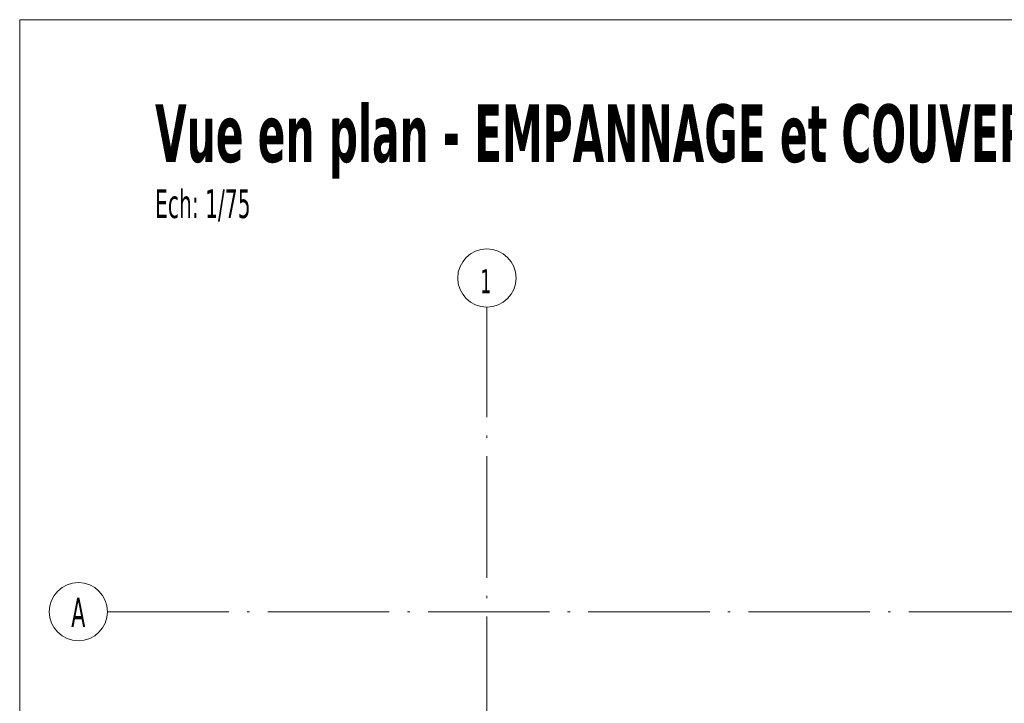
# Model space of a CAD drawing. Header units: millimetres. Extents: x 0 to 1517, y -116 to 725.
# Tile 125 of 256: x 955 to 1036, y 183 to 239. Entities that reach past the tile are written whole.
import ezdxf

# ---------------------------------------------------------------- set-up
doc = ezdxf.new("R2010")
doc.units = ezdxf.units.MM
doc.linetypes.add('CADWORK_5', pattern=[13.2, 10, -1.5, 0.2, -1.5])
doc.layers.add('Ech.1_75', color=7, linetype='Continuous')
doc.styles.add('tahoma-', font='txt', dxfattribs={"height": 1})
doc.styles.add('tahoma-b', font='txt', dxfattribs={"height": 1})

msp = doc.modelspace()

# ---------------------------------------------------------------- linework, layer by layer
at = {"layer": 'Ech.1_75', "color": 7, "linetype": 'Continuous', "lineweight": 5}
msp.add_lwpolyline([(1249.188, -108.036), (1249.188, 239.316), (954.549, 239.316), (954.549, -108.036), (1249.188, -108.036)], close=True, dxfattribs=at)

# ---------------------------------------------------------------- next in the draw order: texts
at = {"layer": 'Ech.1_75', "color": 7, "linetype": 'Continuous', "insert": (965.701, 232.349), "char_height": 5, "attachment_point": 1, "style": 'tahoma-b', "bg_fill": 3, "box_fill_scale": 1.15, "bg_fill_color": 256, "bg_fill_true_color": 13158600, "bg_fill_transparency": 33554687}
msp.add_mtext('\\A1;\\fTahoma|b1|i0;\\W0.600000;\\H4.755100;Vue en plan - EMPANNAGE et COUVERTURE', dxfattribs=at)

# ---------------------------------------------------------------- next in the draw order: wipeouts: each hides what was drawn before it
at = {"linetype": 'Continuous'}
for points in [[(993.031, 215.655), (993.046, 215.655), (993.061, 215.655), (993.076, 215.656), (993.091, 215.656), (993.106, 215.656), (993.121, 215.657), (993.137, 215.657), (993.152, 215.658), (993.167, 215.659), (993.182, 215.66), (993.197, 215.661), (993.212, 215.662), (993.227, 215.663), (993.242, 215.664), (993.257, 215.666), (993.272, 215.667), (993.287, 215.669), (993.302, 215.67), (993.317, 215.672), (993.332, 215.674), (993.347, 215.676), (993.362, 215.678), (993.377, 215.68), (993.392, 215.682), (993.406, 215.685), (993.421, 215.687), (993.436, 215.69), (993.451, 215.692), (993.466, 215.695), (993.481, 215.698), (993.496, 215.7), (993.51, 215.703), (993.525, 215.707), (993.54, 215.71), (993.555, 215.713), (993.569, 215.716), (993.584, 215.72), (993.599, 215.723), (993.613, 215.727), (993.628, 215.731), (993.642, 215.734), (993.657, 215.738), (993.672, 215.742), (993.686, 215.746), (993.701, 215.75), (993.715, 215.755), (993.73, 215.759), (993.744, 215.763), (993.758, 215.768), (993.773, 215.773), (993.787, 215.777), (993.801, 215.782), (993.816, 215.787), (993.83, 215.792), (993.844, 215.797), (993.858, 215.802), (993.872, 215.807), (993.886, 215.813), (993.9, 215.818), (993.915, 215.824), (993.929, 215.829), (993.943, 215.835), (993.956, 215.841), (993.97, 215.847), (993.984, 215.852), (993.998, 215.859), (994.012, 215.865), (994.026, 215.871), (994.039, 215.877), (994.053, 215.884), (994.067, 215.89), (994.08, 215.897), (994.094, 215.903), (994.107, 215.91), (994.121, 215.917), (994.134, 215.924), (994.147, 215.931), (994.161, 215.938), (994.174, 215.945), (994.187, 215.952), (994.2, 215.959), (994.214, 215.967), (994.227, 215.974), (994.24, 215.982), (994.253, 215.989), (994.266, 215.997), (994.279, 216.005), (994.291, 216.013), (994.304, 216.021), (994.317, 216.029), (994.33, 216.037), (994.342, 216.045), (994.355, 216.053), (994.368, 216.062), (994.38, 216.07), (994.392, 216.079), (994.405, 216.087), (994.417, 216.096), (994.429, 216.105), (994.442, 216.113), (994.454, 216.122), (994.466, 216.131), (994.478, 216.14), (994.49, 216.15), (994.502, 216.159), (994.514, 216.168), (994.526, 216.177), (994.537, 216.187), (994.549, 216.196), (994.561, 216.206), (994.572, 216.216), (994.584, 216.225), (994.595, 216.235), (994.607, 216.245), (994.618, 216.255), (994.629, 216.265), (994.641, 216.275), (994.652, 216.285), (994.663, 216.295), (994.674, 216.306), (994.685, 216.316), (994.696, 216.326), (994.707, 216.337), (994.717, 216.347), (994.728, 216.358), (994.739, 216.369), (994.749, 216.38), (994.76, 216.39), (994.77, 216.401), (994.781, 216.412), (994.791, 216.423), (994.801, 216.434), (994.811, 216.445), (994.821, 216.457), (994.831, 216.468), (994.841, 216.479), (994.851, 216.491), (994.861, 216.502), (994.871, 216.514), (994.88, 216.525), (994.89, 216.537), (994.899, 216.549), (994.909, 216.56), (994.918, 216.572), (994.927, 216.584), (994.937, 216.596), (994.946, 216.608), (994.955, 216.62), (994.964, 216.632), (994.973, 216.644), (994.982, 216.657), (994.99, 216.669), (994.999, 216.681), (995.008, 216.694), (995.016, 216.706), (995.024, 216.719), (995.033, 216.731), (995.041, 216.744), (995.049, 216.756), (995.057, 216.769), (995.065, 216.782), (995.073, 216.795), (995.081, 216.808), (995.089, 216.82), (995.097, 216.833), (995.104, 216.846), (995.112, 216.859), (995.119, 216.873), (995.127, 216.886), (995.134, 216.899), (995.141, 216.912), (995.149, 216.925), (995.156, 216.939), (995.163, 216.952), (995.169, 216.966), (995.176, 216.979), (995.183, 216.992), (995.19, 217.006), (995.196, 217.02), (995.203, 217.033), (995.209, 217.047), (995.215, 217.061), (995.221, 217.074), (995.228, 217.088), (995.234, 217.102), (995.24, 217.116), (995.245, 217.13), (995.251, 217.144), (995.257, 217.158), (995.262, 217.172), (995.268, 217.186), (995.273, 217.2), (995.279, 217.214), (995.284, 217.228), (995.289, 217.242), (995.294, 217.256), (995.299, 217.271), (995.304, 217.285), (995.309, 217.299), (995.314, 217.313), (995.318, 217.328), (995.323, 217.342), (995.327, 217.357), (995.331, 217.371), (995.336, 217.386), (995.34, 217.4), (995.344, 217.415), (995.348, 217.429), (995.352, 217.444), (995.356, 217.458), (995.359, 217.473), (995.363, 217.488), (995.366, 217.502), (995.37, 217.517), (995.373, 217.532), (995.376, 217.546), (995.38, 217.561), (995.383, 217.576), (995.386, 217.591), (995.389, 217.605), (995.391, 217.62), (995.394, 217.635), (995.397, 217.65), (995.399, 217.665), (995.401, 217.68), (995.404, 217.695), (995.406, 217.709), (995.408, 217.724), (995.41, 217.739), (995.412, 217.754), (995.414, 217.769), (995.416, 217.784), (995.417, 217.799), (995.419, 217.814), (995.42, 217.829), (995.422, 217.844), (995.423, 217.859), (995.424, 217.874), (995.425, 217.889), (995.426, 217.904), (995.427, 217.919), (995.428, 217.935), (995.429, 217.95), (995.429, 217.965), (995.43, 217.98), (995.43, 217.995), (995.431, 218.01), (995.431, 218.025), (995.431, 218.04), (995.431, 218.055), (995.431, 218.07), (995.431, 218.085), (995.431, 218.1), (995.43, 218.115), (995.43, 218.13), (995.429, 218.146), (995.429, 218.161), (995.428, 218.176), (995.427, 218.191), (995.426, 218.206), (995.425, 218.221), (995.424, 218.236), (995.423, 218.251), (995.422, 218.266), (995.42, 218.281), (995.419, 218.296), (995.417, 218.311), (995.416, 218.326), (995.414, 218.341), (995.412, 218.356), (995.41, 218.371), (995.408, 218.386), (995.406, 218.401), (995.404, 218.416), (995.401, 218.431), (995.399, 218.445), (995.397, 218.46), (995.394, 218.475), (995.391, 218.49), (995.389, 218.505), (995.386, 218.52), (995.383, 218.534), (995.38, 218.549), (995.376, 218.564), (995.373, 218.579), (995.37, 218.593), (995.366, 218.608), (995.363, 218.623), (995.359, 218.637), (995.356, 218.652), (995.352, 218.667), (995.348, 218.681), (995.344, 218.696), (995.34, 218.71), (995.336, 218.725), (995.331, 218.739), (995.327, 218.754), (995.323, 218.768), (995.318, 218.782), (995.314, 218.797), (995.309, 218.811), (995.304, 218.825), (995.299, 218.84), (995.294, 218.854), (995.289, 218.868), (995.284, 218.882), (995.279, 218.896), (995.273, 218.91), (995.268, 218.925), (995.262, 218.939), (995.257, 218.953), (995.251, 218.967), (995.245, 218.981), (995.24, 218.994), (995.234, 219.008), (995.228, 219.022), (995.221, 219.036), (995.215, 219.05), (995.209, 219.063), (995.203, 219.077), (995.196, 219.091), (995.19, 219.104), (995.183, 219.118), (995.176, 219.131), (995.169, 219.145), (995.163, 219.158), (995.156, 219.171), (995.149, 219.185), (995.141, 219.198), (995.134, 219.211), (995.127, 219.225), (995.119, 219.238), (995.112, 219.251), (995.104, 219.264), (995.097, 219.277), (995.089, 219.29), (995.081, 219.303), (995.073, 219.316), (995.065, 219.328), (995.057, 219.341), (995.049, 219.354), (995.041, 219.366), (995.033, 219.379), (995.024, 219.392), (995.016, 219.404), (995.008, 219.417), (994.999, 219.429), (994.99, 219.441), (994.982, 219.454), (994.973, 219.466), (994.964, 219.478), (994.955, 219.49), (994.946, 219.502), (994.937, 219.514), (994.927, 219.526), (994.918, 219.538), (994.909, 219.55), (994.899, 219.562), (994.89, 219.573), (994.88, 219.585), (994.871, 219.597), (994.861, 219.608), (994.851, 219.62), (994.841, 219.631), (994.831, 219.642), (994.821, 219.654), (994.811, 219.665), (994.801, 219.676), (994.791, 219.687), (994.781, 219.698), (994.77, 219.709), (994.76, 219.72), (994.749, 219.731), (994.739, 219.741), (994.728, 219.752), (994.717, 219.763), (994.707, 219.773), (994.696, 219.784), (994.685, 219.794), (994.674, 219.805), (994.663, 219.815), (994.652, 219.825), (994.641, 219.835), (994.629, 219.845), (994.618, 219.855), (994.607, 219.865), (994.595, 219.875), (994.584, 219.885), (994.572, 219.895), (994.561, 219.904), (994.549, 219.914), (994.537, 219.923), (994.526, 219.933), (994.514, 219.942), (994.502, 219.951), (994.49, 219.961), (994.478, 219.97), (994.466, 219.979), (994.454, 219.988), (994.442, 219.997), (994.429, 220.006), (994.417, 220.014), (994.405, 220.023), (994.392, 220.032), (994.38, 220.04), (994.368, 220.049), (994.355, 220.057), (994.342, 220.065), (994.33, 220.073), (994.317, 220.081), (994.304, 220.09), (994.291, 220.097), (994.279, 220.105), (994.266, 220.113), (994.253, 220.121), (994.24, 220.129), (994.227, 220.136), (994.214, 220.144), (994.2, 220.151), (994.187, 220.158), (994.174, 220.165), (994.161, 220.173), (994.147, 220.18), (994.134, 220.187), (994.121, 220.194), (994.107, 220.2), (994.094, 220.207), (994.08, 220.214), (994.067, 220.22), (994.053, 220.227), (994.039, 220.233), (994.026, 220.239), (994.012, 220.246), (993.998, 220.252), (993.984, 220.258), (993.97, 220.264), (993.956, 220.27), (993.943, 220.275), (993.929, 220.281), (993.915, 220.287), (993.9, 220.292), (993.886, 220.297), (993.872, 220.303), (993.858, 220.308), (993.844, 220.313), (993.83, 220.318), (993.816, 220.323), (993.801, 220.328), (993.787, 220.333), (993.773, 220.338), (993.758, 220.342), (993.744, 220.347), (993.73, 220.351), (993.715, 220.356), (993.701, 220.36), (993.686, 220.364), (993.672, 220.368), (993.657, 220.372), (993.642, 220.376), (993.628, 220.38), (993.613, 220.383), (993.599, 220.387), (993.584, 220.391), (993.569, 220.394), (993.555, 220.397), (993.54, 220.401), (993.525, 220.404), (993.51, 220.407), (993.496, 220.41), (993.481, 220.413), (993.466, 220.415), (993.451, 220.418), (993.436, 220.421), (993.421, 220.423), (993.406, 220.426), (993.392, 220.428), (993.377, 220.43), (993.362, 220.432), (993.347, 220.434), (993.332, 220.436), (993.317, 220.438), (993.302, 220.44), (993.287, 220.441), (993.272, 220.443), (993.257, 220.444), (993.242, 220.446), (993.227, 220.447), (993.212, 220.448), (993.197, 220.449), (993.182, 220.45), (993.167, 220.451), (993.152, 220.452), (993.137, 220.453), (993.121, 220.453), (993.106, 220.454), (993.091, 220.454), (993.076, 220.455), (993.061, 220.455), (993.046, 220.455), (993.031, 220.455), (993.016, 220.455), (993.001, 220.455), (992.986, 220.455), (992.971, 220.454), (992.956, 220.454), (992.941, 220.453), (992.926, 220.453), (992.91, 220.452), (992.895, 220.451), (992.88, 220.45), (992.865, 220.449), (992.85, 220.448), (992.835, 220.447), (992.82, 220.446), (992.805, 220.444), (992.79, 220.443), (992.775, 220.441), (992.76, 220.44), (992.745, 220.438), (992.73, 220.436), (992.715, 220.434), (992.7, 220.432), (992.685, 220.43), (992.67, 220.428), (992.656, 220.426), (992.641, 220.423), (992.626, 220.421), (992.611, 220.418), (992.596, 220.415), (992.581, 220.413), (992.567, 220.41), (992.552, 220.407), (992.537, 220.404), (992.522, 220.401), (992.507, 220.397), (992.493, 220.394), (992.478, 220.391), (992.463, 220.387), (992.449, 220.383), (992.434, 220.38), (992.42, 220.376), (992.405, 220.372), (992.39, 220.368), (992.376, 220.364), (992.361, 220.36), (992.347, 220.356), (992.333, 220.351), (992.318, 220.347), (992.304, 220.342), (992.289, 220.338), (992.275, 220.333), (992.261, 220.328), (992.247, 220.323), (992.232, 220.318), (992.218, 220.313), (992.204, 220.308), (992.19, 220.303), (992.176, 220.297), (992.162, 220.292), (992.148, 220.287), (992.134, 220.281), (992.12, 220.275), (992.106, 220.27), (992.092, 220.264), (992.078, 220.258), (992.064, 220.252), (992.05, 220.246), (992.037, 220.239), (992.023, 220.233), (992.009, 220.227), (991.996, 220.22), (991.982, 220.214), (991.968, 220.207), (991.955, 220.2), (991.941, 220.194), (991.928, 220.187), (991.915, 220.18), (991.901, 220.173), (991.888, 220.165), (991.875, 220.158), (991.862, 220.151), (991.848, 220.144), (991.835, 220.136), (991.822, 220.129), (991.809, 220.121), (991.796, 220.113), (991.783, 220.105), (991.771, 220.097), (991.758, 220.09), (991.745, 220.081), (991.732, 220.073), (991.72, 220.065), (991.707, 220.057), (991.695, 220.049), (991.682, 220.04), (991.67, 220.032), (991.657, 220.023), (991.645, 220.014), (991.633, 220.006), (991.62, 219.997), (991.608, 219.988), (991.596, 219.979), (991.584, 219.97), (991.572, 219.961), (991.56, 219.951), (991.548, 219.942), (991.536, 219.933), (991.525, 219.923), (991.513, 219.914), (991.501, 219.904), (991.49, 219.895), (991.478, 219.885), (991.467, 219.875), (991.455, 219.865), (991.444, 219.855), (991.433, 219.845), (991.421, 219.835), (991.41, 219.825), (991.399, 219.815), (991.388, 219.805), (991.377, 219.794), (991.366, 219.784), (991.355, 219.773), (991.345, 219.763), (991.334, 219.752), (991.323, 219.741), (991.313, 219.731), (991.302, 219.72), (991.292, 219.709), (991.282, 219.698), (991.271, 219.687), (991.261, 219.676), (991.251, 219.665), (991.241, 219.654), (991.231, 219.642), (991.221, 219.631), (991.211, 219.62), (991.201, 219.608), (991.191, 219.597), (991.182, 219.585), (991.172, 219.573), (991.163, 219.562), (991.153, 219.55), (991.144, 219.538), (991.135, 219.526), (991.125, 219.514), (991.116, 219.502), (991.107, 219.49), (991.098, 219.478), (991.089, 219.466), (991.081, 219.454), (991.072, 219.441), (991.063, 219.429), (991.055, 219.417), (991.046, 219.404), (991.038, 219.392), (991.029, 219.379), (991.021, 219.366), (991.013, 219.354), (991.005, 219.341), (990.997, 219.328), (990.989, 219.316), (990.981, 219.303), (990.973, 219.29), (990.965, 219.277), (990.958, 219.264), (990.95, 219.251), (990.943, 219.238), (990.935, 219.225), (990.928, 219.211), (990.921, 219.198), (990.914, 219.185), (990.906, 219.171), (990.9, 219.158), (990.893, 219.145), (990.886, 219.131), (990.879, 219.118), (990.872, 219.104), (990.866, 219.091), (990.859, 219.077), (990.853, 219.063), (990.847, 219.05), (990.841, 219.036), (990.834, 219.022), (990.828, 219.008), (990.822, 218.994), (990.817, 218.981), (990.811, 218.967), (990.805, 218.953), (990.8, 218.939), (990.794, 218.925), (990.789, 218.91), (990.783, 218.896), (990.778, 218.882), (990.773, 218.868), (990.768, 218.854), (990.763, 218.84), (990.758, 218.825), (990.753, 218.811), (990.748, 218.797), (990.744, 218.782), (990.739, 218.768), (990.735, 218.754), (990.731, 218.739), (990.726, 218.725), (990.722, 218.71), (990.718, 218.696), (990.714, 218.681), (990.71, 218.667), (990.706, 218.652), (990.703, 218.637), (990.699, 218.623), (990.696, 218.608), (990.692, 218.593), (990.689, 218.579), (990.686, 218.564), (990.682, 218.549), (990.679, 218.534), (990.676, 218.52), (990.674, 218.505), (990.671, 218.49), (990.668, 218.475), (990.665, 218.46), (990.663, 218.445), (990.661, 218.431), (990.658, 218.416), (990.656, 218.401), (990.654, 218.386), (990.652, 218.371), (990.65, 218.356), (990.648, 218.341), (990.646, 218.326), (990.645, 218.311), (990.643, 218.296), (990.642, 218.281), (990.64, 218.266), (990.639, 218.251), (990.638, 218.236), (990.637, 218.221), (990.636, 218.206), (990.635, 218.191), (990.634, 218.176), (990.633, 218.161), (990.633, 218.146), (990.632, 218.13), (990.632, 218.115), (990.631, 218.1), (990.631, 218.085), (990.631, 218.07), (990.631, 218.055), (990.631, 218.04), (990.631, 218.025), (990.631, 218.01), (990.632, 217.995), (990.632, 217.98), (990.633, 217.965), (990.633, 217.95), (990.634, 217.935), (990.635, 217.919), (990.636, 217.904), (990.637, 217.889), (990.638, 217.874), (990.639, 217.859), (990.64, 217.844), (990.642, 217.829), (990.643, 217.814), (990.645, 217.799), (990.646, 217.784), (990.648, 217.769), (990.65, 217.754), (990.652, 217.739), (990.654, 217.724), (990.656, 217.709), (990.658, 217.695), (990.661, 217.68), (990.663, 217.665), (990.665, 217.65), (990.668, 217.635), (990.671, 217.62), (990.674, 217.605), (990.676, 217.591), (990.679, 217.576), (990.682, 217.561), (990.686, 217.546), (990.689, 217.532), (990.692, 217.517), (990.696, 217.502), (990.699, 217.488), (990.703, 217.473), (990.706, 217.458), (990.71, 217.444), (990.714, 217.429), (990.718, 217.415), (990.722, 217.4), (990.726, 217.386), (990.731, 217.371), (990.735, 217.357), (990.739, 217.342), (990.744, 217.328), (990.748, 217.313), (990.753, 217.299), (990.758, 217.285), (990.763, 217.271), (990.768, 217.256), (990.773, 217.242), (990.778, 217.228), (990.783, 217.214), (990.789, 217.2), (990.794, 217.186), (990.8, 217.172), (990.805, 217.158), (990.811, 217.144), (990.817, 217.13), (990.822, 217.116), (990.828, 217.102), (990.834, 217.088), (990.841, 217.074), (990.847, 217.061), (990.853, 217.047), (990.859, 217.033), (990.866, 217.02), (990.872, 217.006), (990.879, 216.992), (990.886, 216.979), (990.893, 216.966), (990.9, 216.952), (990.906, 216.939), (990.914, 216.925), (990.921, 216.912), (990.928, 216.899), (990.935, 216.886), (990.943, 216.873), (990.95, 216.859), (990.958, 216.846), (990.965, 216.833), (990.973, 216.82), (990.981, 216.808), (990.989, 216.795), (990.997, 216.782), (991.005, 216.769), (991.013, 216.756), (991.021, 216.744), (991.029, 216.731), (991.038, 216.719), (991.046, 216.706), (991.055, 216.694), (991.063, 216.681), (991.072, 216.669), (991.081, 216.657), (991.089, 216.644), (991.098, 216.632), (991.107, 216.62), (991.116, 216.608), (991.125, 216.596), (991.135, 216.584), (991.144, 216.572), (991.153, 216.56), (991.163, 216.549), (991.172, 216.537), (991.182, 216.525), (991.191, 216.514), (991.201, 216.502), (991.211, 216.491), (991.221, 216.479), (991.231, 216.468), (991.241, 216.457), (991.251, 216.445), (991.261, 216.434), (991.271, 216.423), (991.282, 216.412), (991.292, 216.401), (991.302, 216.39), (991.313, 216.38), (991.323, 216.369), (991.334, 216.358), (991.345, 216.347), (991.355, 216.337), (991.366, 216.326), (991.377, 216.316), (991.388, 216.306), (991.399, 216.295), (991.41, 216.285), (991.421, 216.275), (991.433, 216.265), (991.444, 216.255), (991.455, 216.245), (991.467, 216.235), (991.478, 216.225), (991.49, 216.216), (991.501, 216.206), (991.513, 216.196), (991.525, 216.187), (991.536, 216.177), (991.548, 216.168), (991.56, 216.159), (991.572, 216.15), (991.584, 216.14), (991.596, 216.131), (991.608, 216.122), (991.62, 216.113), (991.633, 216.105), (991.645, 216.096), (991.657, 216.087), (991.67, 216.079), (991.682, 216.07), (991.695, 216.062), (991.707, 216.053), (991.72, 216.045), (991.732, 216.037), (991.745, 216.029), (991.758, 216.021), (991.771, 216.013), (991.783, 216.005), (991.796, 215.997), (991.809, 215.989), (991.822, 215.982), (991.835, 215.974), (991.848, 215.967), (991.862, 215.959), (991.875, 215.952), (991.888, 215.945), (991.901, 215.938), (991.915, 215.931), (991.928, 215.924), (991.941, 215.917), (991.955, 215.91), (991.968, 215.903), (991.982, 215.897), (991.996, 215.89), (992.009, 215.884), (992.023, 215.877), (992.037, 215.871), (992.05, 215.865), (992.064, 215.859), (992.078, 215.852), (992.092, 215.847), (992.106, 215.841), (992.12, 215.835), (992.134, 215.829), (992.148, 215.824), (992.162, 215.818), (992.176, 215.813), (992.19, 215.807), (992.204, 215.802), (992.218, 215.797), (992.232, 215.792), (992.247, 215.787), (992.261, 215.782), (992.275, 215.777), (992.289, 215.773), (992.304, 215.768), (992.318, 215.763), (992.333, 215.759), (992.347, 215.755), (992.361, 215.75), (992.376, 215.746), (992.39, 215.742), (992.405, 215.738), (992.42, 215.734), (992.434, 215.731), (992.449, 215.727), (992.463, 215.723), (992.478, 215.72), (992.493, 215.716), (992.507, 215.713), (992.522, 215.71), (992.537, 215.707), (992.552, 215.703), (992.567, 215.7), (992.581, 215.698), (992.596, 215.695), (992.611, 215.692), (992.626, 215.69), (992.641, 215.687), (992.656, 215.685), (992.67, 215.682), (992.685, 215.68), (992.7, 215.678), (992.715, 215.676), (992.73, 215.674), (992.745, 215.672), (992.76, 215.67), (992.775, 215.669), (992.79, 215.667), (992.805, 215.666), (992.82, 215.664), (992.835, 215.663), (992.85, 215.662), (992.865, 215.661), (992.88, 215.66), (992.895, 215.659), (992.91, 215.658), (992.926, 215.657), (992.941, 215.657), (992.956, 215.656), (992.971, 215.656), (992.986, 215.656), (993.001, 215.655), (993.016, 215.655)], [(959.384, 188.188), (959.399, 188.188), (959.414, 188.189), (959.429, 188.189), (959.444, 188.189), (959.459, 188.19), (959.475, 188.19), (959.49, 188.191), (959.505, 188.191), (959.52, 188.192), (959.535, 188.193), (959.55, 188.194), (959.565, 188.195), (959.58, 188.196), (959.595, 188.198), (959.61, 188.199), (959.625, 188.201), (959.64, 188.202), (959.655, 188.204), (959.67, 188.206), (959.685, 188.207), (959.7, 188.209), (959.715, 188.211), (959.73, 188.213), (959.745, 188.216), (959.76, 188.218), (959.774, 188.22), (959.789, 188.223), (959.804, 188.225), (959.819, 188.228), (959.834, 188.231), (959.849, 188.234), (959.863, 188.237), (959.878, 188.24), (959.893, 188.243), (959.908, 188.246), (959.922, 188.25), (959.937, 188.253), (959.952, 188.257), (959.966, 188.26), (959.981, 188.264), (959.996, 188.268), (960.01, 188.272), (960.025, 188.276), (960.039, 188.28), (960.054, 188.284), (960.068, 188.288), (960.083, 188.292), (960.097, 188.297), (960.111, 188.301), (960.126, 188.306), (960.14, 188.311), (960.154, 188.315), (960.169, 188.32), (960.183, 188.325), (960.197, 188.33), (960.211, 188.335), (960.225, 188.341), (960.239, 188.346), (960.254, 188.351), (960.268, 188.357), (960.282, 188.363), (960.296, 188.368), (960.309, 188.374), (960.323, 188.38), (960.337, 188.386), (960.351, 188.392), (960.365, 188.398), (960.379, 188.404), (960.392, 188.41), (960.406, 188.417), (960.42, 188.423), (960.433, 188.43), (960.447, 188.437), (960.46, 188.443), (960.474, 188.45), (960.487, 188.457), (960.5, 188.464), (960.514, 188.471), (960.527, 188.478), (960.54, 188.485), (960.553, 188.493), (960.567, 188.5), (960.58, 188.507), (960.593, 188.515), (960.606, 188.523), (960.619, 188.53), (960.632, 188.538), (960.645, 188.546), (960.657, 188.554), (960.67, 188.562), (960.683, 188.57), (960.695, 188.578), (960.708, 188.587), (960.721, 188.595), (960.733, 188.603), (960.746, 188.612), (960.758, 188.621), (960.77, 188.629), (960.783, 188.638), (960.795, 188.647), (960.807, 188.656), (960.819, 188.665), (960.831, 188.674), (960.843, 188.683), (960.855, 188.692), (960.867, 188.701), (960.879, 188.711), (960.891, 188.72), (960.902, 188.73), (960.914, 188.739), (960.925, 188.749), (960.937, 188.759), (960.948, 188.768), (960.96, 188.778), (960.971, 188.788), (960.983, 188.798), (960.994, 188.808), (961.005, 188.818), (961.016, 188.829), (961.027, 188.839), (961.038, 188.849), (961.049, 188.86), (961.06, 188.87), (961.07, 188.881), (961.081, 188.891), (961.092, 188.902), (961.102, 188.913), (961.113, 188.924), (961.123, 188.935), (961.134, 188.946), (961.144, 188.957), (961.154, 188.968), (961.164, 188.979), (961.174, 188.99), (961.184, 189.001), (961.194, 189.013), (961.204, 189.024), (961.214, 189.036), (961.224, 189.047), (961.233, 189.059), (961.243, 189.07), (961.252, 189.082), (961.262, 189.094), (961.271, 189.106), (961.28, 189.117), (961.29, 189.129), (961.299, 189.141), (961.308, 189.153), (961.317, 189.166), (961.326, 189.178), (961.335, 189.19), (961.343, 189.202), (961.352, 189.215), (961.361, 189.227), (961.369, 189.239), (961.378, 189.252), (961.386, 189.264), (961.394, 189.277), (961.402, 189.29), (961.41, 189.302), (961.419, 189.315), (961.426, 189.328), (961.434, 189.341), (961.442, 189.354), (961.45, 189.367), (961.458, 189.38), (961.465, 189.393), (961.473, 189.406), (961.48, 189.419), (961.487, 189.432), (961.494, 189.445), (961.502, 189.459), (961.509, 189.472), (961.516, 189.485), (961.523, 189.499), (961.529, 189.512), (961.536, 189.526), (961.543, 189.539), (961.549, 189.553), (961.556, 189.567), (961.562, 189.58), (961.568, 189.594), (961.575, 189.608), (961.581, 189.621), (961.587, 189.635), (961.593, 189.649), (961.599, 189.663), (961.604, 189.677), (961.61, 189.691), (961.616, 189.705), (961.621, 189.719), (961.626, 189.733), (961.632, 189.747), (961.637, 189.761), (961.642, 189.775), (961.647, 189.79), (961.652, 189.804), (961.657, 189.818), (961.662, 189.832), (961.667, 189.847), (961.671, 189.861), (961.676, 189.876), (961.68, 189.89), (961.685, 189.904), (961.689, 189.919), (961.693, 189.933), (961.697, 189.948), (961.701, 189.962), (961.705, 189.977), (961.709, 189.992), (961.712, 190.006), (961.716, 190.021), (961.72, 190.036), (961.723, 190.05), (961.726, 190.065), (961.73, 190.08), (961.733, 190.094), (961.736, 190.109), (961.739, 190.124), (961.742, 190.139), (961.744, 190.154), (961.747, 190.168), (961.75, 190.183), (961.752, 190.198), (961.755, 190.213), (961.757, 190.228), (961.759, 190.243), (961.761, 190.258), (961.763, 190.273), (961.765, 190.288), (961.767, 190.303), (961.769, 190.318), (961.77, 190.333), (961.772, 190.348), (961.773, 190.363), (961.775, 190.378), (961.776, 190.393), (961.777, 190.408), (961.778, 190.423), (961.779, 190.438), (961.78, 190.453), (961.781, 190.468), (961.782, 190.483), (961.782, 190.498), (961.783, 190.513), (961.783, 190.528), (961.784, 190.543), (961.784, 190.558), (961.784, 190.573), (961.784, 190.588), (961.784, 190.604), (961.784, 190.619), (961.784, 190.634), (961.783, 190.649), (961.783, 190.664), (961.782, 190.679), (961.782, 190.694), (961.781, 190.709), (961.78, 190.724), (961.779, 190.739), (961.778, 190.754), (961.777, 190.769), (961.776, 190.784), (961.775, 190.799), (961.773, 190.814), (961.772, 190.829), (961.77, 190.844), (961.769, 190.859), (961.767, 190.874), (961.765, 190.889), (961.763, 190.904), (961.761, 190.919), (961.759, 190.934), (961.757, 190.949), (961.755, 190.964), (961.752, 190.979), (961.75, 190.994), (961.747, 191.008), (961.744, 191.023), (961.742, 191.038), (961.739, 191.053), (961.736, 191.068), (961.733, 191.083), (961.73, 191.097), (961.726, 191.112), (961.723, 191.127), (961.72, 191.141), (961.716, 191.156), (961.712, 191.171), (961.709, 191.185), (961.705, 191.2), (961.701, 191.214), (961.697, 191.229), (961.693, 191.244), (961.689, 191.258), (961.685, 191.272), (961.68, 191.287), (961.676, 191.301), (961.671, 191.316), (961.667, 191.33), (961.662, 191.344), (961.657, 191.359), (961.652, 191.373), (961.647, 191.387), (961.642, 191.401), (961.637, 191.416), (961.632, 191.43), (961.626, 191.444), (961.621, 191.458), (961.616, 191.472), (961.61, 191.486), (961.604, 191.5), (961.599, 191.514), (961.593, 191.528), (961.587, 191.542), (961.581, 191.555), (961.575, 191.569), (961.568, 191.583), (961.562, 191.597), (961.556, 191.61), (961.549, 191.624), (961.543, 191.638), (961.536, 191.651), (961.529, 191.665), (961.523, 191.678), (961.516, 191.691), (961.509, 191.705), (961.502, 191.718), (961.494, 191.731), (961.487, 191.745), (961.48, 191.758), (961.473, 191.771), (961.465, 191.784), (961.458, 191.797), (961.45, 191.81), (961.442, 191.823), (961.434, 191.836), (961.426, 191.849), (961.419, 191.862), (961.41, 191.874), (961.402, 191.887), (961.394, 191.9), (961.386, 191.912), (961.378, 191.925), (961.369, 191.937), (961.361, 191.95), (961.352, 191.962), (961.343, 191.975), (961.335, 191.987), (961.326, 191.999), (961.317, 192.011), (961.308, 192.023), (961.299, 192.035), (961.29, 192.047), (961.28, 192.059), (961.271, 192.071), (961.262, 192.083), (961.252, 192.095), (961.243, 192.107), (961.233, 192.118), (961.224, 192.13), (961.214, 192.141), (961.204, 192.153), (961.194, 192.164), (961.184, 192.176), (961.174, 192.187), (961.164, 192.198), (961.154, 192.209), (961.144, 192.22), (961.134, 192.231), (961.123, 192.242), (961.113, 192.253), (961.102, 192.264), (961.092, 192.275), (961.081, 192.285), (961.07, 192.296), (961.06, 192.307), (961.049, 192.317), (961.038, 192.328), (961.027, 192.338), (961.016, 192.348), (961.005, 192.358), (960.994, 192.369), (960.983, 192.379), (960.971, 192.389), (960.96, 192.399), (960.948, 192.409), (960.937, 192.418), (960.925, 192.428), (960.914, 192.438), (960.902, 192.447), (960.891, 192.457), (960.879, 192.466), (960.867, 192.476), (960.855, 192.485), (960.843, 192.494), (960.831, 192.503), (960.819, 192.512), (960.807, 192.521), (960.795, 192.53), (960.783, 192.539), (960.77, 192.548), (960.758, 192.556), (960.746, 192.565), (960.733, 192.573), (960.721, 192.582), (960.708, 192.59), (960.695, 192.599), (960.683, 192.607), (960.67, 192.615), (960.657, 192.623), (960.645, 192.631), (960.632, 192.639), (960.619, 192.647), (960.606, 192.654), (960.593, 192.662), (960.58, 192.669), (960.567, 192.677), (960.553, 192.684), (960.54, 192.692), (960.527, 192.699), (960.514, 192.706), (960.5, 192.713), (960.487, 192.72), (960.474, 192.727), (960.46, 192.734), (960.447, 192.74), (960.433, 192.747), (960.42, 192.754), (960.406, 192.76), (960.392, 192.766), (960.379, 192.773), (960.365, 192.779), (960.351, 192.785), (960.337, 192.791), (960.323, 192.797), (960.309, 192.803), (960.296, 192.809), (960.282, 192.814), (960.268, 192.82), (960.254, 192.825), (960.239, 192.831), (960.225, 192.836), (960.211, 192.841), (960.197, 192.847), (960.183, 192.852), (960.169, 192.857), (960.154, 192.861), (960.14, 192.866), (960.126, 192.871), (960.111, 192.876), (960.097, 192.88), (960.083, 192.885), (960.068, 192.889), (960.054, 192.893), (960.039, 192.897), (960.025, 192.901), (960.01, 192.905), (959.996, 192.909), (959.981, 192.913), (959.966, 192.917), (959.952, 192.92), (959.937, 192.924), (959.922, 192.927), (959.908, 192.931), (959.893, 192.934), (959.878, 192.937), (959.863, 192.94), (959.849, 192.943), (959.834, 192.946), (959.819, 192.949), (959.804, 192.951), (959.789, 192.954), (959.774, 192.956), (959.76, 192.959), (959.745, 192.961), (959.73, 192.963), (959.715, 192.966), (959.7, 192.968), (959.685, 192.97), (959.67, 192.971), (959.655, 192.973), (959.64, 192.975), (959.625, 192.976), (959.61, 192.978), (959.595, 192.979), (959.58, 192.98), (959.565, 192.982), (959.55, 192.983), (959.535, 192.984), (959.52, 192.985), (959.505, 192.985), (959.49, 192.986), (959.475, 192.987), (959.459, 192.987), (959.444, 192.988), (959.429, 192.988), (959.414, 192.988), (959.399, 192.988), (959.384, 192.988), (959.369, 192.988), (959.354, 192.988), (959.339, 192.988), (959.324, 192.988), (959.309, 192.987), (959.294, 192.987), (959.279, 192.986), (959.264, 192.985), (959.248, 192.985), (959.233, 192.984), (959.218, 192.983), (959.203, 192.982), (959.188, 192.98), (959.173, 192.979), (959.158, 192.978), (959.143, 192.976), (959.128, 192.975), (959.113, 192.973), (959.098, 192.971), (959.083, 192.97), (959.068, 192.968), (959.053, 192.966), (959.038, 192.963), (959.024, 192.961), (959.009, 192.959), (958.994, 192.956), (958.979, 192.954), (958.964, 192.951), (958.949, 192.949), (958.934, 192.946), (958.92, 192.943), (958.905, 192.94), (958.89, 192.937), (958.875, 192.934), (958.861, 192.931), (958.846, 192.927), (958.831, 192.924), (958.816, 192.92), (958.802, 192.917), (958.787, 192.913), (958.773, 192.909), (958.758, 192.905), (958.744, 192.901), (958.729, 192.897), (958.715, 192.893), (958.7, 192.889), (958.686, 192.885), (958.671, 192.88), (958.657, 192.876), (958.642, 192.871), (958.628, 192.866), (958.614, 192.861), (958.6, 192.857), (958.585, 192.852), (958.571, 192.847), (958.557, 192.841), (958.543, 192.836), (958.529, 192.831), (958.515, 192.825), (958.501, 192.82), (958.487, 192.814), (958.473, 192.809), (958.459, 192.803), (958.445, 192.797), (958.431, 192.791), (958.417, 192.785), (958.403, 192.779), (958.39, 192.773), (958.376, 192.766), (958.362, 192.76), (958.349, 192.754), (958.335, 192.747), (958.321, 192.74), (958.308, 192.734), (958.295, 192.727), (958.281, 192.72), (958.268, 192.713), (958.254, 192.706), (958.241, 192.699), (958.228, 192.692), (958.215, 192.684), (958.202, 192.677), (958.188, 192.669), (958.175, 192.662), (958.162, 192.654), (958.149, 192.647), (958.137, 192.639), (958.124, 192.631), (958.111, 192.623), (958.098, 192.615), (958.085, 192.607), (958.073, 192.599), (958.06, 192.59), (958.048, 192.582), (958.035, 192.573), (958.023, 192.565), (958.01, 192.556), (957.998, 192.548), (957.986, 192.539), (957.973, 192.53), (957.961, 192.521), (957.949, 192.512), (957.937, 192.503), (957.925, 192.494), (957.913, 192.485), (957.901, 192.476), (957.889, 192.466), (957.878, 192.457), (957.866, 192.447), (957.854, 192.438), (957.843, 192.428), (957.831, 192.418), (957.82, 192.409), (957.808, 192.399), (957.797, 192.389), (957.786, 192.379), (957.774, 192.369), (957.763, 192.358), (957.752, 192.348), (957.741, 192.338), (957.73, 192.328), (957.719, 192.317), (957.708, 192.307), (957.698, 192.296), (957.687, 192.285), (957.676, 192.275), (957.666, 192.264), (957.655, 192.253), (957.645, 192.242), (957.635, 192.231), (957.624, 192.22), (957.614, 192.209), (957.604, 192.198), (957.594, 192.187), (957.584, 192.176), (957.574, 192.164), (957.564, 192.153), (957.554, 192.141), (957.545, 192.13), (957.535, 192.118), (957.525, 192.107), (957.516, 192.095), (957.506, 192.083), (957.497, 192.071), (957.488, 192.059), (957.479, 192.047), (957.469, 192.035), (957.46, 192.023), (957.451, 192.011), (957.442, 191.999), (957.434, 191.987), (957.425, 191.975), (957.416, 191.962), (957.408, 191.95), (957.399, 191.937), (957.391, 191.925), (957.382, 191.912), (957.374, 191.9), (957.366, 191.887), (957.358, 191.874), (957.35, 191.862), (957.342, 191.849), (957.334, 191.836), (957.326, 191.823), (957.318, 191.81), (957.311, 191.797), (957.303, 191.784), (957.296, 191.771), (957.288, 191.758), (957.281, 191.745), (957.274, 191.731), (957.267, 191.718), (957.26, 191.705), (957.253, 191.691), (957.246, 191.678), (957.239, 191.665), (957.232, 191.651), (957.226, 191.638), (957.219, 191.624), (957.213, 191.61), (957.206, 191.597), (957.2, 191.583), (957.194, 191.569), (957.188, 191.555), (957.181, 191.542), (957.176, 191.528), (957.17, 191.514), (957.164, 191.5), (957.158, 191.486), (957.153, 191.472), (957.147, 191.458), (957.142, 191.444), (957.136, 191.43), (957.131, 191.416), (957.126, 191.401), (957.121, 191.387), (957.116, 191.373), (957.111, 191.359), (957.106, 191.344), (957.102, 191.33), (957.097, 191.316), (957.092, 191.301), (957.088, 191.287), (957.084, 191.272), (957.079, 191.258), (957.075, 191.244), (957.071, 191.229), (957.067, 191.214), (957.063, 191.2), (957.059, 191.185), (957.056, 191.171), (957.052, 191.156), (957.049, 191.141), (957.045, 191.127), (957.042, 191.112), (957.039, 191.097), (957.035, 191.083), (957.032, 191.068), (957.029, 191.053), (957.027, 191.038), (957.024, 191.023), (957.021, 191.008), (957.019, 190.994), (957.016, 190.979), (957.014, 190.964), (957.011, 190.949), (957.009, 190.934), (957.007, 190.919), (957.005, 190.904), (957.003, 190.889), (957.001, 190.874), (956.999, 190.859), (956.998, 190.844), (956.996, 190.829), (956.995, 190.814), (956.993, 190.799), (956.992, 190.784), (956.991, 190.769), (956.99, 190.754), (956.989, 190.739), (956.988, 190.724), (956.987, 190.709), (956.986, 190.694), (956.986, 190.679), (956.985, 190.664), (956.985, 190.649), (956.985, 190.634), (956.984, 190.619), (956.984, 190.604), (956.984, 190.588), (956.984, 190.573), (956.984, 190.558), (956.985, 190.543), (956.985, 190.528), (956.985, 190.513), (956.986, 190.498), (956.986, 190.483), (956.987, 190.468), (956.988, 190.453), (956.989, 190.438), (956.99, 190.423), (956.991, 190.408), (956.992, 190.393), (956.993, 190.378), (956.995, 190.363), (956.996, 190.348), (956.998, 190.333), (956.999, 190.318), (957.001, 190.303), (957.003, 190.288), (957.005, 190.273), (957.007, 190.258), (957.009, 190.243), (957.011, 190.228), (957.014, 190.213), (957.016, 190.198), (957.019, 190.183), (957.021, 190.168), (957.024, 190.154), (957.027, 190.139), (957.029, 190.124), (957.032, 190.109), (957.035, 190.094), (957.039, 190.08), (957.042, 190.065), (957.045, 190.05), (957.049, 190.036), (957.052, 190.021), (957.056, 190.006), (957.059, 189.992), (957.063, 189.977), (957.067, 189.962), (957.071, 189.948), (957.075, 189.933), (957.079, 189.919), (957.084, 189.904), (957.088, 189.89), (957.092, 189.876), (957.097, 189.861), (957.102, 189.847), (957.106, 189.832), (957.111, 189.818), (957.116, 189.804), (957.121, 189.79), (957.126, 189.775), (957.131, 189.761), (957.136, 189.747), (957.142, 189.733), (957.147, 189.719), (957.153, 189.705), (957.158, 189.691), (957.164, 189.677), (957.17, 189.663), (957.176, 189.649), (957.181, 189.635), (957.188, 189.621), (957.194, 189.608), (957.2, 189.594), (957.206, 189.58), (957.213, 189.567), (957.219, 189.553), (957.226, 189.539), (957.232, 189.526), (957.239, 189.512), (957.246, 189.499), (957.253, 189.485), (957.26, 189.472), (957.267, 189.459), (957.274, 189.445), (957.281, 189.432), (957.288, 189.419), (957.296, 189.406), (957.303, 189.393), (957.311, 189.38), (957.318, 189.367), (957.326, 189.354), (957.334, 189.341), (957.342, 189.328), (957.35, 189.315), (957.358, 189.302), (957.366, 189.29), (957.374, 189.277), (957.382, 189.264), (957.391, 189.252), (957.399, 189.239), (957.408, 189.227), (957.416, 189.215), (957.425, 189.202), (957.434, 189.19), (957.442, 189.178), (957.451, 189.166), (957.46, 189.153), (957.469, 189.141), (957.479, 189.129), (957.488, 189.117), (957.497, 189.106), (957.506, 189.094), (957.516, 189.082), (957.525, 189.07), (957.535, 189.059), (957.545, 189.047), (957.554, 189.036), (957.564, 189.024), (957.574, 189.013), (957.584, 189.001), (957.594, 188.99), (957.604, 188.979), (957.614, 188.968), (957.624, 188.957), (957.635, 188.946), (957.645, 188.935), (957.655, 188.924), (957.666, 188.913), (957.676, 188.902), (957.687, 188.891), (957.698, 188.881), (957.708, 188.87), (957.719, 188.86), (957.73, 188.849), (957.741, 188.839), (957.752, 188.829), (957.763, 188.818), (957.774, 188.808), (957.786, 188.798), (957.797, 188.788), (957.808, 188.778), (957.82, 188.768), (957.831, 188.759), (957.843, 188.749), (957.854, 188.739), (957.866, 188.73), (957.878, 188.72), (957.889, 188.711), (957.901, 188.701), (957.913, 188.692), (957.925, 188.683), (957.937, 188.674), (957.949, 188.665), (957.961, 188.656), (957.973, 188.647), (957.986, 188.638), (957.998, 188.629), (958.01, 188.621), (958.023, 188.612), (958.035, 188.603), (958.048, 188.595), (958.06, 188.587), (958.073, 188.578), (958.085, 188.57), (958.098, 188.562), (958.111, 188.554), (958.124, 188.546), (958.137, 188.538), (958.149, 188.53), (958.162, 188.523), (958.175, 188.515), (958.188, 188.507), (958.202, 188.5), (958.215, 188.493), (958.228, 188.485), (958.241, 188.478), (958.254, 188.471), (958.268, 188.464), (958.281, 188.457), (958.295, 188.45), (958.308, 188.443), (958.321, 188.437), (958.335, 188.43), (958.349, 188.423), (958.362, 188.417), (958.376, 188.41), (958.39, 188.404), (958.403, 188.398), (958.417, 188.392), (958.431, 188.386), (958.445, 188.38), (958.459, 188.374), (958.473, 188.368), (958.487, 188.363), (958.501, 188.357), (958.515, 188.351), (958.529, 188.346), (958.543, 188.341), (958.557, 188.335), (958.571, 188.33), (958.585, 188.325), (958.6, 188.32), (958.614, 188.315), (958.628, 188.311), (958.642, 188.306), (958.657, 188.301), (958.671, 188.297), (958.686, 188.292), (958.7, 188.288), (958.715, 188.284), (958.729, 188.28), (958.744, 188.276), (958.758, 188.272), (958.773, 188.268), (958.787, 188.264), (958.802, 188.26), (958.816, 188.257), (958.831, 188.253), (958.846, 188.25), (958.861, 188.246), (958.875, 188.243), (958.89, 188.24), (958.905, 188.237), (958.92, 188.234), (958.934, 188.231), (958.949, 188.228), (958.964, 188.225), (958.979, 188.223), (958.994, 188.22), (959.009, 188.218), (959.024, 188.216), (959.038, 188.213), (959.053, 188.211), (959.068, 188.209), (959.083, 188.207), (959.098, 188.206), (959.113, 188.204), (959.128, 188.202), (959.143, 188.201), (959.158, 188.199), (959.173, 188.198), (959.188, 188.196), (959.203, 188.195), (959.218, 188.194), (959.233, 188.193), (959.248, 188.192), (959.264, 188.191), (959.279, 188.191), (959.294, 188.19), (959.309, 188.19), (959.324, 188.189), (959.339, 188.189), (959.354, 188.189), (959.369, 188.188)]]:
    msp.add_wipeout(points, dxfattribs=at).dxf.layer = 'Ech.1_75'

# ---------------------------------------------------------------- next in the draw order: linework, layer by layer
at = {"layer": 'Ech.1_75', "color": 7, "linetype": 'CADWORK_5', "lineweight": 5}
for points in [[(993.031, -97.012), (993.031, 215.655)], [(961.784, 190.588), (1125.707, 190.588)]]:
    msp.add_lwpolyline(points, dxfattribs=at)
at = {"layer": 'Ech.1_75', "color": 7, "lineweight": 5}
for centre in [(993.031, 218.055), (959.384, 190.588)]:
    msp.add_circle(centre, 2.4, dxfattribs=at)

# ---------------------------------------------------------------- next in the draw order: texts
at = {"layer": 'Ech.1_75', "color": 7, "linetype": 'Continuous', "style": 'tahoma-', "width": 0.6}
for s, height, p in [('1', 1.961, (992.497, 216.805)), ('A', 2.392, (958.796, 189.338))]:
    msp.add_text(s, height=height, dxfattribs=at).set_placement(p)
at = {"layer": 'Ech.1_75', "color": 7, "linetype": 'Continuous', "insert": (965.701, 225.349), "char_height": 2.5, "attachment_point": 1, "style": 'tahoma-', "bg_fill": 3, "box_fill_scale": 1.15, "bg_fill_color": 256, "bg_fill_true_color": 13158600, "bg_fill_transparency": 33554687}
msp.add_mtext('\\A1;\\fTahoma|b0|i0;\\W0.600000;\\H2.356200;Ech: 1/75', dxfattribs=at)

doc.saveas('drawing.dxf')
